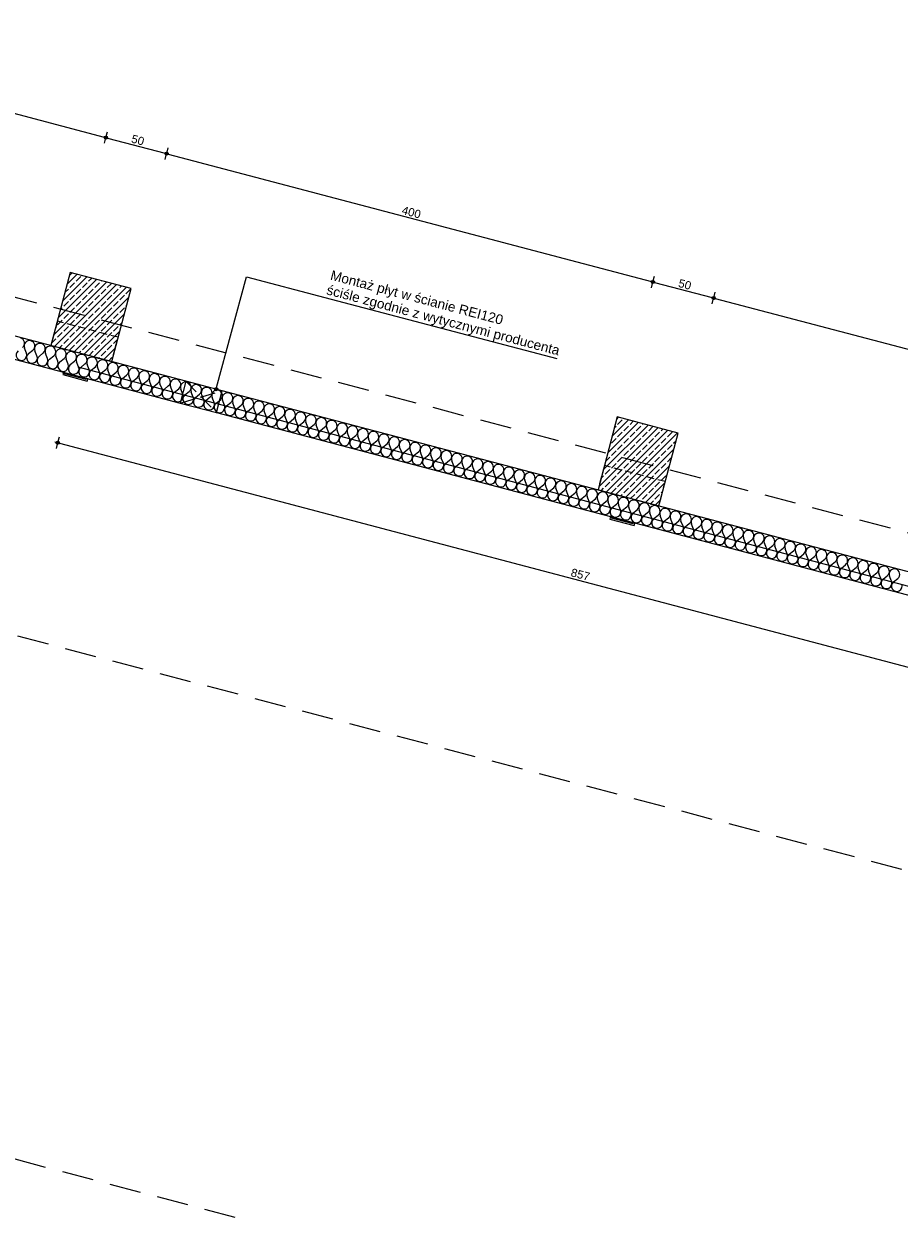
# Model space of a CAD drawing. Header units: millimetres. Extents: x -176817 to 18864955, y -12996033 to 201123.
# Tile 9 of 256: x 24060 to 31023, y 23656 to 33108. Entities that reach past the tile are written whole.
import ezdxf
from ezdxf.enums import TextEntityAlignment as Align

# ---------------------------------------------------------------- set-up
doc = ezdxf.new("R2010")
doc.units = ezdxf.units.MM
doc.header["$MEASUREMENT"] = 0
for name, pattern in [('Krawędzie ukryte', [170, 120, -50]), ('Przerywana długa', [390, 250, -140]), ('Przerywana gęsta', [90, 60, -30])]:
    doc.linetypes.add(name, pattern=pattern)
for name, color, linetype in [('213-A Wymiarowanie wewnętrzne', 7, 'Continuous'), ('231-A Ściany zewnętrzne', 7, 'Continuous'), ('291-A Obróbka blacharska', 7, 'Continuous'), ('292-PPOŻ - Linie', 7, 'Continuous'), ('297-A Opisy PW', 7, 'Continuous'), ('410-K Osie', 7, 'Continuous'), ('440-K Słupy', 7, 'Continuous'), ('822-IST-Brama zachodnia belki', 7, 'Continuous')]:
    doc.layers.add(name, color=color, linetype=linetype)
doc.styles.add('STYL_AUTOMATYCZNY_3', font='arial.ttf')
doc.styles.add('STYL_AUTOMATYCZNY_4', font='arial.ttf')
doc.styles.add('STYL_AUTOMATYCZNY_8', font='ARIALN.TTF')
doc.dimstyles.new('STYL_AUTOMATYCZNY__2', dxfattribs={"dimtxt": 64.999998, "dimasz": 47.5, "dimexe": 0.18, "dimexo": 0.0625, "dimgap": 0, "dimtad": 1, "dimdec": 1, "dimlfac": 0.1, "dimzin": 0, "dimdsep": 46, "dimtxsty": 'STYL_AUTOMATYCZNY_4', "dimblk": 'ARROWHEAD_11', "dimblk1": 'ARROWHEAD_11', "dimblk2": 'ARROWHEAD_11', "dimcen": 0.09, "dimclrd": 1, "dimclre": 1, "dimclrt": 1, "dimazin": 0, "dimtfac": 1, "dimtdec": 4, "dimtmove": 0, "dimatfit": 3, "dimfxl": 0, "dimtolj": 1, "dimtzin": 0, "dimarcsym": 0})
doc.dimstyles.new('STYL_AUTOMATYCZNY__3', dxfattribs={"dimtxt": 64.999998, "dimasz": 47.5, "dimexe": 0.18, "dimexo": 0.0625, "dimgap": 0, "dimtad": 1, "dimdec": 1, "dimlfac": 0.1, "dimzin": 0, "dimdsep": 46, "dimtxsty": 'STYL_AUTOMATYCZNY_4', "dimblk": 'ARROWHEAD_11', "dimblk1": 'ARROWHEAD_11', "dimblk2": 'ARROWHEAD_11', "dimcen": 0.09, "dimclrd": 30, "dimclre": 30, "dimclrt": 30, "dimazin": 0, "dimtfac": 1, "dimtdec": 4, "dimtmove": 0, "dimatfit": 3, "dimfxl": 0, "dimtolj": 1, "dimtzin": 0, "dimarcsym": 0})
pattern_1 = [(45, (0, 0), (-49.49747, 49.49747), []), (45, (-24.75, 24.75), (-49.49747, 49.49747), [52.5, -17.5])]

# ---------------------------------------------------------------- blocks, each defined once
blk = doc.blocks.new('Strop_40_2', base_point=(24327.1, 30742.2))
at = {"layer": '440-K Słupy', "color": 7, "linetype": 'Przerywana gęsta', "lineweight": 0, "flags": 128}
blk.add_lwpolyline([(24327.1, 30742.2), (24276, 30548.8), (24759.5, 30421.2), (24810.5, 30614.6)], close=True, dxfattribs=at)
blk = doc.blocks.new('Strop_41_2', base_point=(28678.1, 29594))
at = {"layer": '440-K Słupy', "color": 7, "linetype": 'Przerywana gęsta', "lineweight": 0, "flags": 128}
blk.add_lwpolyline([(28678.1, 29594), (28627.1, 29400.7), (29110.5, 29273.1), (29161.6, 29466.5)], close=True, dxfattribs=at)
blk = doc.blocks.new('Słup_217_2', base_point=(28945.4, 29627))
at = {"layer": '440-K Słupy', "linetype": 'Continuous', "lineweight": 0, "true_color": 0x000000}
h = blk.add_hatch(dxfattribs=at)
h.set_pattern_fill('Beton_zbrojony_0002', color=18, style=0, pattern_type=2)
h.set_pattern_definition(pattern_1)
h.paths.add_polyline_path([(28780.2, 29980.8), (28627.1, 29400.7), (29110.5, 29273.1), (29263.6, 29853.2)])
at = {"layer": '440-K Słupy', "color": 7, "linetype": 'Continuous', "lineweight": 0, "flags": 128}
blk.add_lwpolyline([(29110.5, 29273.1), (29263.6, 29853.2), (28780.2, 29980.8), (28627.1, 29400.7)], dxfattribs=at)
blk = doc.blocks.new('Słup_218_2', base_point=(28822.9, 29162.8))
at = {"layer": '291-A Obróbka blacharska', "color": 7, "linetype": 'Continuous', "lineweight": 0, "flags": 128}
blk.add_lwpolyline([(28914.4, 29117.9), (28919.5, 29137.2), (28909.9, 29139.8), (28907.3, 29130.1), (28733.4, 29176.2), (28735.9, 29185.9), (28726.2, 29188.5), (28721.1, 29169.1)], close=True, dxfattribs=at)
blk = doc.blocks.new('Słup_227_2', base_point=(24594.3, 30775.1))
at = {"layer": '440-K Słupy', "linetype": 'Continuous', "lineweight": 0, "true_color": 0x000000}
h = blk.add_hatch(dxfattribs=at)
h.set_pattern_fill('Beton_zbrojony_0002', color=18, style=0, pattern_type=2)
h.set_pattern_definition(pattern_1)
h.paths.add_polyline_path([(24429.1, 31128.9), (24276, 30548.8), (24759.5, 30421.2), (24912.6, 31001.4)])
at = {"layer": '440-K Słupy', "color": 7, "linetype": 'Continuous', "lineweight": 0, "flags": 128}
blk.add_lwpolyline([(24759.5, 30421.2), (24912.6, 31001.4), (24429.1, 31128.9), (24276, 30548.8)], dxfattribs=at)
blk = doc.blocks.new('Słup_340_2', base_point=(24471.8, 30311))
at = {"layer": '291-A Obróbka blacharska', "color": 7, "linetype": 'Continuous', "lineweight": 0, "flags": 128}
blk.add_lwpolyline([(24563.3, 30266), (24568.5, 30285.4), (24558.8, 30287.9), (24556.2, 30278.2), (24382.3, 30324.4), (24384.8, 30334), (24375.2, 30336.6), (24370.1, 30317.3)], close=True, dxfattribs=at)
blk = doc.blocks.new('*X2170')
at = {"layer": '231-A Ściany zewnętrzne', "color": 7, "linetype": 'Continuous', "lineweight": 0}
for p, q in [((24081.8, 30489.2), (24065.7, 30529)), ((24098.4, 30484.9), (24132, 30511.5)), ((24164.7, 30467.4), (24148.6, 30507.1)), ((24181.3, 30463), (24214.9, 30489.6)), ((24247.6, 30445.5), (24231.4, 30485.2)), ((24264.1, 30441.1), (24297.7, 30467.7)), ((24330.4, 30423.6), (24314.3, 30463.3)), ((24347, 30419.3), (24380.6, 30445.9)), ((24413.3, 30401.8), (24397.2, 30441.5)), ((24429.9, 30397.4), (24463.5, 30424)), ((24496.2, 30379.9), (24480.1, 30419.6)), ((24512.8, 30375.5), (24546.4, 30402.1)), ((24579.1, 30358), (24563, 30397.7)), ((24595.6, 30353.7), (24629.3, 30380.2)), ((24661.9, 30336.2), (24645.8, 30375.9)), ((24678.5, 30331.8), (24712.1, 30358.4)), ((24744.8, 30314.3), (24728.7, 30354)), ((24761.4, 30309.9), (24795, 30336.5)), ((24827.7, 30292.4), (24811.6, 30332.1)), ((24844.3, 30288), (24877.9, 30314.6)), ((24910.6, 30270.6), (24894.5, 30310.3)), ((24927.2, 30266.2), (24960.8, 30292.8)), ((24993.5, 30248.7), (24977.3, 30288.4)), ((25010, 30244.3), (25043.6, 30270.9)), ((25076.3, 30226.8), (25060.2, 30266.5)), ((25092.9, 30222.4), (25126.5, 30249)), ((25159.2, 30204.9), (25143.1, 30244.7)), ((25175.8, 30200.6), (25209.4, 30227.2)), ((25242.1, 30183.1), (25226, 30222.8)), ((25258.7, 30178.7), (25292.3, 30205.3)), ((25325, 30161.2), (25308.8, 30200.9)), ((25341.5, 30156.8), (25375.2, 30183.4)), ((25407.8, 30139.3), (25391.7, 30179)), ((25424.4, 30135), (25458, 30161.6)), ((25490.7, 30117.5), (25474.6, 30157.2)), ((25507.3, 30113.1), (25540.9, 30139.7)), ((25573.6, 30095.6), (25557.5, 30135.3)), ((25590.2, 30091.2), (25623.8, 30117.8)), ((25656.5, 30073.7), (25640.4, 30113.4)), ((25673, 30069.4), (25706.7, 30095.9)), ((25739.4, 30051.9), (25723.2, 30091.6)), ((25755.9, 30047.5), (25789.5, 30074.1)), ((25822.2, 30030), (25806.1, 30069.7)), ((25838.8, 30025.6), (25872.4, 30052.2)), ((25905.1, 30008.1), (25889, 30047.8)), ((25921.7, 30003.7), (25955.3, 30030.3)), ((25988, 29986.3), (25971.9, 30026)), ((26004.6, 29981.9), (26038.2, 30008.5)), ((26070.9, 29964.4), (26054.7, 30004.1)), ((26087.4, 29960), (26121, 29986.6)), ((26153.7, 29942.5), (26137.6, 29982.2)), ((26170.3, 29938.1), (26203.9, 29964.7)), ((26236.6, 29920.6), (26220.5, 29960.4)), ((26253.2, 29916.3), (26286.8, 29942.9)), ((26319.5, 29898.8), (26303.4, 29938.5)), ((26336.1, 29894.4), (26369.7, 29921)), ((26402.4, 29876.9), (26386.3, 29916.6)), ((26418.9, 29872.5), (26452.6, 29899.1)), ((26485.2, 29855), (26469.1, 29894.7)), ((26501.8, 29850.7), (26535.4, 29877.3)), ((26568.1, 29833.2), (26552, 29872.9)), ((26584.7, 29828.8), (26618.3, 29855.4)), ((26651, 29811.3), (26634.9, 29851)), ((26667.6, 29806.9), (26701.2, 29833.5)), ((26733.9, 29789.4), (26717.8, 29829.1)), ((26750.5, 29785.1), (26784.1, 29811.6)), ((26816.8, 29767.6), (26800.6, 29807.3)), ((26833.3, 29763.2), (26866.9, 29789.8)), ((26899.6, 29745.7), (26883.5, 29785.4)), ((26916.2, 29741.3), (26949.8, 29767.9)), ((26982.5, 29723.8), (26966.4, 29763.5)), ((26999.1, 29719.4), (27032.7, 29746)), ((27065.4, 29702), (27049.3, 29741.7)), ((27082, 29697.6), (27115.6, 29724.2)), ((27148.3, 29680.1), (27132.2, 29719.8)), ((27164.8, 29675.7), (27198.5, 29702.3)), ((27231.1, 29658.2), (27215, 29697.9)), ((27247.7, 29653.8), (27281.3, 29680.4)), ((27314, 29636.3), (27297.9, 29676.1)), ((27330.6, 29632), (27364.2, 29658.6)), ((27396.9, 29614.5), (27380.8, 29654.2)), ((27413.5, 29610.1), (27447.1, 29636.7)), ((27479.8, 29592.6), (27463.7, 29632.3)), ((27496.4, 29588.2), (27530, 29614.8)), ((27562.7, 29570.7), (27546.5, 29610.4)), ((27579.2, 29566.4), (27612.8, 29593)), ((27645.5, 29548.9), (27629.4, 29588.6)), ((27662.1, 29544.5), (27695.7, 29571.1)), ((27728.4, 29527), (27712.3, 29566.7)), ((27745, 29522.6), (27778.6, 29549.2)), ((27811.3, 29505.1), (27795.2, 29544.8)), ((27827.9, 29500.8), (27861.5, 29527.3)), ((27894.2, 29483.3), (27878, 29523)), ((27910.7, 29478.9), (27944.4, 29505.5)), ((27977, 29461.4), (27960.9, 29501.1)), ((27993.6, 29457), (28027.2, 29483.6)), ((28059.9, 29439.5), (28043.8, 29479.2)), ((28076.5, 29435.1), (28110.1, 29461.7)), ((28142.8, 29417.7), (28126.7, 29457.4)), ((28159.4, 29413.3), (28193, 29439.9)), ((28225.7, 29395.8), (28209.6, 29435.5)), ((28242.3, 29391.4), (28275.9, 29418)), ((28308.6, 29373.9), (28292.4, 29413.6)), ((28325.1, 29369.5), (28358.7, 29396.1)), ((28391.4, 29352), (28375.3, 29391.8)), ((28408, 29347.7), (28441.6, 29374.3)), ((28474.3, 29330.2), (28458.2, 29369.9)), ((28490.9, 29325.8), (28524.5, 29352.4)), ((28557.2, 29308.3), (28541.1, 29348)), ((28573.8, 29303.9), (28607.4, 29330.5)), ((28640.1, 29286.4), (28623.9, 29326.1)), ((28656.6, 29282.1), (28690.2, 29308.7)), ((28722.9, 29264.6), (28706.8, 29304.3)), ((28739.5, 29260.2), (28773.1, 29286.8)), ((28805.8, 29242.7), (28789.7, 29282.4)), ((28822.4, 29238.3), (28856, 29264.9)), ((28888.7, 29220.8), (28872.6, 29260.5)), ((28905.3, 29216.5), (28938.9, 29243)), ((28971.6, 29199), (28955.5, 29238.7)), ((28988.1, 29194.6), (29021.8, 29221.2)), ((29054.4, 29177.1), (29038.3, 29216.8)), ((29071, 29172.7), (29104.6, 29199.3)), ((29137.3, 29155.2), (29121.2, 29194.9)), ((29153.9, 29150.8), (29187.5, 29177.4)), ((29220.2, 29133.4), (29204.1, 29173.1)), ((29236.8, 29129), (29270.4, 29155.6)), ((29303.1, 29111.5), (29287, 29151.2)), ((29319.7, 29107.1), (29353.3, 29133.7)), ((29386, 29089.6), (29369.8, 29129.3)), ((29402.5, 29085.2), (29436.1, 29111.8)), ((29468.8, 29067.7), (29452.7, 29107.5)), ((29485.4, 29063.4), (29519, 29090)), ((29551.7, 29045.9), (29535.6, 29085.6)), ((29568.3, 29041.5), (29601.9, 29068.1)), ((29634.6, 29024), (29618.5, 29063.7)), ((29651.2, 29019.6), (29684.8, 29046.2)), ((29717.5, 29002.1), (29701.4, 29041.8)), ((29734, 28997.8), (29767.7, 29024.4)), ((29800.3, 28980.3), (29784.2, 29020)), ((29816.9, 28975.9), (29850.5, 29002.5)), ((29883.2, 28958.4), (29867.1, 28998.1)), ((29899.8, 28954), (29933.4, 28980.6)), ((29966.1, 28936.5), (29950, 28976.2)), ((29982.7, 28932.2), (30016.3, 28958.7)), ((30049, 28914.7), (30032.9, 28954.4)), ((30065.6, 28910.3), (30099.2, 28936.9)), ((30131.9, 28892.8), (30115.7, 28932.5)), ((30148.4, 28888.4), (30182, 28915)), ((30214.7, 28870.9), (30198.6, 28910.6)), ((30231.3, 28866.5), (30264.9, 28893.1)), ((30297.6, 28849.1), (30281.5, 28888.8)), ((30314.2, 28844.7), (30347.8, 28871.3)), ((30380.5, 28827.2), (30364.4, 28866.9)), ((30397.1, 28822.8), (30430.7, 28849.4)), ((30463.4, 28805.3), (30447.3, 28845)), ((30479.9, 28800.9), (30513.6, 28827.5)), ((30546.2, 28783.4), (30530.1, 28823.2)), ((30562.8, 28779.1), (30596.4, 28805.7)), ((30629.1, 28761.6), (30613, 28801.3)), ((30645.7, 28757.2), (30679.3, 28783.8)), ((30712, 28739.7), (30695.9, 28779.4)), ((30728.6, 28735.3), (30762.2, 28761.9)), ((30794.9, 28717.8), (30778.8, 28757.5)), ((30811.5, 28713.5), (30845.1, 28740.1)), ((30877.8, 28696), (30861.6, 28735.7)), ((30894.3, 28691.6), (30927.9, 28718.2)), ((30960.6, 28674.1), (30944.5, 28713.8)), ((30977.2, 28669.7), (31010.8, 28696.3))]:
    blk.add_line(p, q, dxfattribs=at)
for centre, start, end in [((24022.5, 30566.9), 308.34814, 75.21803), ((24105.4, 30545.1), 75.21803, 202.08793), ((24105.4, 30545.1), 308.34814, 75.21803), ((24188.3, 30523.2), 75.21803, 202.08793), ((24188.3, 30523.2), 308.34814, 75.21803), ((24271.2, 30501.3), 75.21803, 202.08793), ((24271.2, 30501.3), 308.34814, 75.21803), ((24042.1, 30473.1), 128.34814, 22.08793), ((24125, 30451.3), 128.34814, 22.08793), ((24207.8, 30429.4), 128.34814, 22.08793), ((24290.7, 30407.5), 128.34814, 22.08793), ((24354, 30479.5), 75.21803, 202.08793), ((24354, 30479.5), 308.34814, 75.21803), ((24436.9, 30457.6), 75.21803, 202.08793), ((24436.9, 30457.6), 308.34814, 75.21803), ((24519.8, 30435.7), 75.21803, 202.08793), ((24519.8, 30435.7), 308.34814, 75.21803), ((24602.7, 30413.9), 75.21803, 202.08793), ((24602.7, 30413.9), 308.34814, 75.21803), ((24373.6, 30385.7), 128.34814, 22.08793), ((24456.5, 30363.8), 128.34814, 22.08793), ((24539.4, 30341.9), 128.34814, 22.08793), ((24622.2, 30320), 128.34814, 22.08793), ((24685.5, 30392), 75.21803, 202.08793), ((24685.5, 30392), 308.34814, 75.21803), ((24768.4, 30370.1), 75.21803, 202.08793), ((24768.4, 30370.1), 308.34814, 75.21803), ((24851.3, 30348.2), 75.21803, 202.08793), ((24851.3, 30348.2), 308.34814, 75.21803), ((24934.2, 30326.4), 75.21803, 202.08793), ((24934.2, 30326.4), 308.34814, 75.21803), ((25017.1, 30304.5), 75.21803, 202.08793), ((25017.1, 30304.5), 308.34814, 75.21803), ((24705.1, 30298.2), 128.34814, 22.08793), ((24788, 30276.3), 128.34814, 22.08793), ((24870.9, 30254.4), 128.34814, 22.08793), ((24953.7, 30232.6), 128.34814, 22.08793), ((25099.9, 30282.6), 75.21803, 202.08793), ((25099.9, 30282.6), 308.34814, 75.21803), ((25182.8, 30260.8), 75.21803, 202.08793), ((25182.8, 30260.8), 308.34814, 75.21803), ((25265.7, 30238.9), 75.21803, 202.08793), ((25265.7, 30238.9), 308.34814, 75.21803), ((25348.6, 30217), 75.21803, 202.08793), ((25348.6, 30217), 308.34814, 75.21803), ((25036.6, 30210.7), 128.34814, 22.08793), ((25119.5, 30188.8), 128.34814, 22.08793), ((25202.4, 30167), 128.34814, 22.08793), ((25285.3, 30145.1), 128.34814, 22.08793), ((25368.1, 30123.2), 128.34814, 22.08793), ((25431.4, 30195.2), 75.21803, 202.08793), ((25431.4, 30195.2), 308.34814, 75.21803), ((25514.3, 30173.3), 75.21803, 202.08793), ((25514.3, 30173.3), 308.34814, 75.21803), ((25597.2, 30151.4), 75.21803, 202.08793), ((25597.2, 30151.4), 308.34814, 75.21803), ((25680.1, 30129.6), 75.21803, 202.08793), ((25680.1, 30129.6), 308.34814, 75.21803), ((25451, 30101.4), 128.34814, 22.08793), ((25533.9, 30079.5), 128.34814, 22.08793), ((25616.8, 30057.6), 128.34814, 22.08793), ((25699.6, 30035.7), 128.34814, 22.08793), ((25762.9, 30107.7), 75.21803, 202.08793), ((25762.9, 30107.7), 308.34814, 75.21803), ((25845.8, 30085.8), 75.21803, 202.08793), ((25845.8, 30085.8), 308.34814, 75.21803), ((25928.7, 30063.9), 75.21803, 202.08793), ((25928.7, 30063.9), 308.34814, 75.21803), ((26011.6, 30042.1), 75.21803, 202.08793), ((26011.6, 30042.1), 308.34814, 75.21803), ((26094.5, 30020.2), 75.21803, 202.08793), ((26094.5, 30020.2), 308.34814, 75.21803), ((25782.5, 30013.9), 128.34814, 22.08793), ((25865.4, 29992), 128.34814, 22.08793), ((25948.3, 29970.1), 128.34814, 22.08793), ((26031.1, 29948.3), 128.34814, 22.08793), ((26177.3, 29998.3), 75.21803, 202.08793), ((26177.3, 29998.3), 308.34814, 75.21803), ((26260.2, 29976.5), 75.21803, 202.08793), ((26260.2, 29976.5), 308.34814, 75.21803), ((26343.1, 29954.6), 75.21803, 202.08793), ((26343.1, 29954.6), 308.34814, 75.21803), ((26426, 29932.7), 75.21803, 202.08793), ((26426, 29932.7), 308.34814, 75.21803), ((26114, 29926.4), 128.34814, 22.08793), ((26196.9, 29904.5), 128.34814, 22.08793), ((26279.8, 29882.7), 128.34814, 22.08793), ((26362.7, 29860.8), 128.34814, 22.08793), ((26445.5, 29838.9), 128.34814, 22.08793), ((26508.8, 29910.9), 75.21803, 202.08793), ((26508.8, 29910.9), 308.34814, 75.21803), ((26591.7, 29889), 75.21803, 202.08793), ((26591.7, 29889), 308.34814, 75.21803), ((26674.6, 29867.1), 75.21803, 202.08793), ((26674.6, 29867.1), 308.34814, 75.21803), ((26757.5, 29845.3), 75.21803, 202.08793), ((26757.5, 29845.3), 308.34814, 75.21803), ((26528.4, 29817.1), 128.34814, 22.08793), ((26611.3, 29795.2), 128.34814, 22.08793), ((26694.2, 29773.3), 128.34814, 22.08793), ((26777, 29751.4), 128.34814, 22.08793), ((26840.4, 29823.4), 75.21803, 202.08793), ((26840.4, 29823.4), 308.34814, 75.21803), ((26923.2, 29801.5), 75.21803, 202.08793), ((26923.2, 29801.5), 308.34814, 75.21803), ((27006.1, 29779.6), 75.21803, 202.08793), ((27006.1, 29779.6), 308.34814, 75.21803), ((27089, 29757.8), 75.21803, 202.08793), ((27089, 29757.8), 308.34814, 75.21803), ((27171.9, 29735.9), 75.21803, 202.08793), ((27171.9, 29735.9), 308.34814, 75.21803), ((26859.9, 29729.6), 128.34814, 22.08793), ((26942.8, 29707.7), 128.34814, 22.08793), ((27025.7, 29685.8), 128.34814, 22.08793), ((27108.6, 29664), 128.34814, 22.08793), ((27254.7, 29714), 75.21803, 202.08793), ((27254.7, 29714), 308.34814, 75.21803), ((27337.6, 29692.2), 75.21803, 202.08793), ((27337.6, 29692.2), 308.34814, 75.21803), ((27420.5, 29670.3), 75.21803, 202.08793), ((27420.5, 29670.3), 308.34814, 75.21803), ((27503.4, 29648.4), 75.21803, 202.08793), ((27503.4, 29648.4), 308.34814, 75.21803), ((27191.4, 29642.1), 128.34814, 22.08793), ((27274.3, 29620.2), 128.34814, 22.08793), ((27357.2, 29598.4), 128.34814, 22.08793), ((27440.1, 29576.5), 128.34814, 22.08793), ((27522.9, 29554.6), 128.34814, 22.08793), ((27586.3, 29626.6), 75.21803, 202.08793), ((27586.3, 29626.6), 308.34814, 75.21803), ((27669.1, 29604.7), 75.21803, 202.08793), ((27669.1, 29604.7), 308.34814, 75.21803), ((27752, 29582.8), 75.21803, 202.08793), ((27752, 29582.8), 308.34814, 75.21803), ((27834.9, 29561), 75.21803, 202.08793), ((27834.9, 29561), 308.34814, 75.21803), ((27605.8, 29532.8), 128.34814, 22.08793), ((27688.7, 29510.9), 128.34814, 22.08793), ((27771.6, 29489), 128.34814, 22.08793), ((27854.5, 29467.1), 128.34814, 22.08793), ((27917.8, 29539.1), 75.21803, 202.08793), ((27917.8, 29539.1), 308.34814, 75.21803), ((28000.6, 29517.2), 75.21803, 202.08793), ((28000.6, 29517.2), 308.34814, 75.21803), ((28083.5, 29495.3), 75.21803, 202.08793), ((28083.5, 29495.3), 308.34814, 75.21803), ((28166.4, 29473.5), 75.21803, 202.08793), ((28166.4, 29473.5), 308.34814, 75.21803), ((28249.3, 29451.6), 75.21803, 202.08793), ((28249.3, 29451.6), 308.34814, 75.21803), ((27937.3, 29445.3), 128.34814, 22.08793), ((28020.2, 29423.4), 128.34814, 22.08793), ((28103.1, 29401.5), 128.34814, 22.08793), ((28186, 29379.7), 128.34814, 22.08793), ((28332.1, 29429.7), 75.21803, 202.08793), ((28332.1, 29429.7), 308.34814, 75.21803), ((28415, 29407.9), 75.21803, 202.08793), ((28415, 29407.9), 308.34814, 75.21803), ((28497.9, 29386), 75.21803, 202.08793), ((28497.9, 29386), 308.34814, 75.21803), ((28580.8, 29364.1), 75.21803, 202.08793), ((28580.8, 29364.1), 308.34814, 75.21803), ((28268.8, 29357.8), 128.34814, 22.08793), ((28351.7, 29335.9), 128.34814, 22.08793), ((28434.6, 29314.1), 128.34814, 22.08793), ((28517.5, 29292.2), 128.34814, 22.08793), ((28600.4, 29270.3), 128.34814, 22.08793), ((28663.7, 29342.3), 75.21803, 202.08793), ((28663.7, 29342.3), 308.34814, 75.21803), ((28746.5, 29320.4), 75.21803, 202.08793), ((28746.5, 29320.4), 308.34814, 75.21803), ((28829.4, 29298.5), 75.21803, 202.08793), ((28829.4, 29298.5), 308.34814, 75.21803), ((28912.3, 29276.7), 75.21803, 202.08793), ((28912.3, 29276.7), 308.34814, 75.21803), ((28683.2, 29248.5), 128.34814, 22.08793), ((28766.1, 29226.6), 128.34814, 22.08793), ((28849, 29204.7), 128.34814, 22.08793), ((28931.9, 29182.8), 128.34814, 22.08793), ((28995.2, 29254.8), 75.21803, 202.08793), ((28995.2, 29254.8), 308.34814, 75.21803), ((29078, 29232.9), 75.21803, 202.08793), ((29078, 29232.9), 308.34814, 75.21803), ((29160.9, 29211), 75.21803, 202.08793), ((29160.9, 29211), 308.34814, 75.21803), ((29243.8, 29189.2), 75.21803, 202.08793), ((29243.8, 29189.2), 308.34814, 75.21803), ((29326.7, 29167.3), 75.21803, 202.08793), ((29326.7, 29167.3), 308.34814, 75.21803), ((29014.7, 29161), 128.34814, 22.08793), ((29097.6, 29139.1), 128.34814, 22.08793), ((29180.5, 29117.2), 128.34814, 22.08793), ((29263.4, 29095.4), 128.34814, 22.08793), ((29409.6, 29145.4), 75.21803, 202.08793), ((29409.6, 29145.4), 308.34814, 75.21803), ((29492.4, 29123.6), 75.21803, 202.08793), ((29492.4, 29123.6), 308.34814, 75.21803), ((29575.3, 29101.7), 75.21803, 202.08793), ((29575.3, 29101.7), 308.34814, 75.21803), ((29658.2, 29079.8), 75.21803, 202.08793), ((29658.2, 29079.8), 308.34814, 75.21803), ((29346.2, 29073.5), 128.34814, 22.08793), ((29429.1, 29051.6), 128.34814, 22.08793), ((29512, 29029.8), 128.34814, 22.08793), ((29594.9, 29007.9), 128.34814, 22.08793), ((29677.8, 28986), 128.34814, 22.08793), ((29741.1, 29058), 75.21803, 202.08793), ((29741.1, 29058), 308.34814, 75.21803), ((29823.9, 29036.1), 75.21803, 202.08793), ((29823.9, 29036.1), 308.34814, 75.21803), ((29906.8, 29014.2), 75.21803, 202.08793), ((29906.8, 29014.2), 308.34814, 75.21803), ((29989.7, 28992.4), 75.21803, 202.08793), ((29989.7, 28992.4), 308.34814, 75.21803), ((29760.6, 28964.2), 128.34814, 22.08793), ((29843.5, 28942.3), 128.34814, 22.08793), ((29926.4, 28920.4), 128.34814, 22.08793), ((30009.3, 28898.5), 128.34814, 22.08793), ((30072.6, 28970.5), 75.21803, 202.08793), ((30072.6, 28970.5), 308.34814, 75.21803), ((30155.5, 28948.6), 75.21803, 202.08793), ((30155.5, 28948.6), 308.34814, 75.21803), ((30238.3, 28926.7), 75.21803, 202.08793), ((30238.3, 28926.7), 308.34814, 75.21803), ((30321.2, 28904.9), 75.21803, 202.08793), ((30321.2, 28904.9), 308.34814, 75.21803), ((30404.1, 28883), 75.21803, 202.08793), ((30404.1, 28883), 308.34814, 75.21803), ((30092.1, 28876.7), 128.34814, 22.08793), ((30175, 28854.8), 128.34814, 22.08793), ((30257.9, 28832.9), 128.34814, 22.08793), ((30340.8, 28811.1), 128.34814, 22.08793), ((30487, 28861.1), 75.21803, 202.08793), ((30487, 28861.1), 308.34814, 75.21803), ((30569.8, 28839.3), 75.21803, 202.08793), ((30569.8, 28839.3), 308.34814, 75.21803), ((30652.7, 28817.4), 75.21803, 202.08793), ((30652.7, 28817.4), 308.34814, 75.21803), ((30735.6, 28795.5), 75.21803, 202.08793), ((30735.6, 28795.5), 308.34814, 75.21803), ((30423.7, 28789.2), 128.34814, 22.08793), ((30506.5, 28767.3), 128.34814, 22.08793), ((30589.4, 28745.5), 128.34814, 22.08793), ((30672.3, 28723.6), 128.34814, 22.08793), ((30755.2, 28701.7), 128.34814, 22.08793), ((30818.5, 28773.7), 75.21803, 202.08793), ((30818.5, 28773.7), 308.34814, 75.21803), ((30901.4, 28751.8), 75.21803, 202.08793), ((30901.4, 28751.8), 308.34814, 75.21803), ((30984.2, 28729.9), 75.21803, 202.08793), ((30984.2, 28729.9), 308.34814, 75.21803), ((30838, 28679.9), 128.34814, 22.08793), ((30920.9, 28658), 128.34814, 22.08793), ((31003.8, 28636.1), 128.34814, 22.08793)]:
    blk.add_arc(centre, 42.9, start, end, dxfattribs=at)
blk = doc.blocks.new('Ściana_273_2', base_point=(20311.8, 31594.9))
at = {"layer": '231-A Ściany zewnętrzne', "color": 7, "linetype": 'Continuous', "lineweight": 0, "flags": 128}
for points in [[(25348.3, 30265.8), (20311.8, 31594.9)], [(20265.8, 31420.8), (24375.2, 30336.5)], [(24384.8, 30333.9), (25302.4, 30091.8)], [(32804.1, 28298.5), (25638.4, 30189.3)], [(25592.5, 30015.3), (28726.2, 29188.4)], [(28735.9, 29185.8), (32555.2, 28178)]]:
    blk.add_lwpolyline(points, dxfattribs=at)
at = {"layer": '231-A Ściany zewnętrzne', "color": 7, "lineweight": 0}
blk.add_blockref('*X2170', (0, 0), dxfattribs=at)
blk = doc.blocks.new('Otwór_198_2')
at = {"layer": '231-A Ściany zewnętrzne', "color": 7, "linetype": 'Krawędzie ukryte', "lineweight": 0}
for p, q in [((25348.3, 30265.8), (25592.5, 30015.3)), ((25302.4, 30091.8), (25638.4, 30189.3))]:
    blk.add_line(p, q, dxfattribs=at)
at = {"layer": '231-A Ściany zewnętrzne', "color": 7, "linetype": 'Continuous', "lineweight": 0, "flags": 128}
for points in [[(25348.3, 30265.8), (25302.4, 30091.8)], [(25638.4, 30189.3), (25348.3, 30265.8)], [(25592.5, 30015.3), (25638.4, 30189.3)], [(25302.4, 30091.8), (25592.5, 30015.3)]]:
    blk.add_lwpolyline(points, dxfattribs=at)
blk = doc.blocks.new('Belka_237_2', base_point=(27132, 6421.3))
at = {"layer": '822-IST-Brama zachodnia belki', "color": 254, "linetype": 'Przerywana długa', "lineweight": 0, "true_color": 0xcccccc}
blk.add_line((31021.4, 22221.9), (18690.7, 25475.6), dxfattribs=at)
blk = doc.blocks.new('*D2950')
at = {"layer": '292-PPOŻ - Linie', "linetype": 'Continuous', "lineweight": 0}
for points in [[(24318, 29776.4), (24319, 29771.6), (24321.7, 29767.5), (24325.7, 29764.8), (24330.5, 29763.9), (24335.3, 29764.8), (24339.4, 29767.5), (24342.1, 29771.6), (24343, 29776.4), (24342.1, 29781.1), (24339.4, 29785.2), (24335.3, 29787.9), (24330.5, 29788.9), (24325.7, 29787.9), (24321.7, 29785.2), (24319, 29781.1)], [(32604.6, 27589.7), (32605.6, 27585), (32608.3, 27580.9), (32612.3, 27578.2), (32617.1, 27577.2), (32621.9, 27578.2), (32626, 27580.9), (32628.7, 27585), (32629.6, 27589.7), (32628.7, 27594.5), (32626, 27598.6), (32621.9, 27601.3), (32617.1, 27602.2), (32612.3, 27601.3), (32608.3, 27598.6), (32605.6, 27594.5)]]:
    blk.add_hatch(color=1, dxfattribs=at).paths.add_polyline_path(points)
at = {"layer": '292-PPOŻ - Linie', "color": 1, "linetype": 'Continuous', "lineweight": 0}
for p, q in [((24306.3, 29782.7), (24318.4, 29779.6)), ((24333.7, 29788.5), (24342.5, 29821.7)), ((24318.6, 29731), (24327.3, 29764.3)), ((24342.6, 29773.2), (32605, 27592.9)), ((32620.3, 27601.8), (32629.1, 27635.1)), ((32605.2, 27544.4), (32613.9, 27577.7)), ((32629.2, 27586.5), (32641.3, 27583.4))]:
    blk.add_line(p, q, dxfattribs=at)
for centre in [(24330.5, 29776.4), (32617.1, 27589.7)]:
    blk.add_circle(centre, 12.5, dxfattribs=at)
at = {"layer": '292-PPOŻ - Linie', "color": 1, "lineweight": 0, "insert": (28405.2, 28714.6), "char_height": 65, "attachment_point": 7, "rotation": 345.21803, "style": 'STYL_AUTOMATYCZNY_4'}
blk.add_mtext('\\A1;{\\pql;\\fArial|b0|i0|c238|p0;\\W1.000000;857}', dxfattribs=at)
blk = doc.blocks.new('ARROWHEAD_11')
at = {"color": 0, "linetype": 'Continuous', "lineweight": 0}
blk.add_line((0, 0), (-1, 0), dxfattribs=at)
at = {"color": 0, "linetype": 'Continuous', "lineweight": 0, "const_width": 0.25, "flags": 128}
blk.add_lwpolyline([(-0.125, 0, 1), (0.125, 0, 1)], format="xyb", close=True, dxfattribs=at)
blk = doc.blocks.new('*D3118')
at = {"layer": '213-A Wymiarowanie wewnętrzne', "linetype": 'Continuous', "lineweight": 200}
for points in [[(21315.7, 33095.5), (21316.7, 33090.7), (21319.4, 33086.7), (21323.5, 33084), (21328.2, 33083), (21333, 33084), (21337.1, 33086.7), (21339.8, 33090.7), (21340.7, 33095.5), (21339.8, 33100.3), (21337.1, 33104.3), (21333, 33107.1), (21328.2, 33108), (21323.5, 33107.1), (21319.4, 33104.3), (21316.7, 33100.3)], [(24699.9, 32202.5), (24700.8, 32197.7), (24703.6, 32193.7), (24707.6, 32191), (24712.4, 32190), (24717.2, 32191), (24721.2, 32193.7), (24723.9, 32197.7), (24724.9, 32202.5), (24723.9, 32207.3), (24721.2, 32211.4), (24717.2, 32214.1), (24712.4, 32215), (24707.6, 32214.1), (24703.6, 32211.4), (24700.8, 32207.3)]]:
    blk.add_hatch(color=30, dxfattribs=at).paths.add_polyline_path(points)
at = {"layer": '213-A Wymiarowanie wewnętrzne', "color": 30, "linetype": 'Continuous', "lineweight": 0}
for p, q in [((21340.3, 33092.3), (24700.3, 32205.7)), ((24715.6, 32214.6), (24724.4, 32247.8)), ((24700.4, 32157.2), (24709.2, 32190.4))]:
    blk.add_line(p, q, dxfattribs=at)
blk.add_circle((24712.4, 32202.5), 12.5, dxfattribs=at)
at = {"layer": '213-A Wymiarowanie wewnętrzne', "color": 30, "lineweight": 200, "insert": (22951.7, 32680.6), "char_height": 65, "attachment_point": 7, "rotation": 345.21803, "style": 'STYL_AUTOMATYCZNY_4'}
blk.add_mtext('\\A1;{\\pql;\\fArial|b0|i0|c238|p0;\\W1.000000;350}', dxfattribs=at)
blk = doc.blocks.new('*D3119')
at = {"layer": '213-A Wymiarowanie wewnętrzne', "linetype": 'Continuous', "lineweight": 200}
for points in [[(24699.9, 32202.5), (24700.8, 32197.7), (24703.6, 32193.7), (24707.6, 32191), (24712.4, 32190), (24717.2, 32191), (24721.2, 32193.7), (24723.9, 32197.7), (24724.9, 32202.5), (24723.9, 32207.3), (24721.2, 32211.4), (24717.2, 32214.1), (24712.4, 32215), (24707.6, 32214.1), (24703.6, 32211.4), (24700.8, 32207.3)], [(25183.4, 32074.9), (25184.3, 32070.2), (25187, 32066.1), (25191.1, 32063.4), (25195.9, 32062.4), (25200.6, 32063.4), (25204.7, 32066.1), (25207.4, 32070.2), (25208.4, 32074.9), (25207.4, 32079.7), (25204.7, 32083.8), (25200.6, 32086.5), (25195.9, 32087.4), (25191.1, 32086.5), (25187, 32083.8), (25184.3, 32079.7)]]:
    blk.add_hatch(color=30, dxfattribs=at).paths.add_polyline_path(points)
at = {"layer": '213-A Wymiarowanie wewnętrzne', "color": 30, "linetype": 'Continuous', "lineweight": 0}
for p, q in [((24724.5, 32199.3), (25183.8, 32078.1)), ((25183.9, 32029.6), (25192.7, 32062.9)), ((25199, 32087), (25207.8, 32120.3))]:
    blk.add_line(p, q, dxfattribs=at)
blk.add_circle((25195.9, 32074.9), 12.5, dxfattribs=at)
at = {"layer": '213-A Wymiarowanie wewnętrzne', "color": 30, "lineweight": 200, "insert": (24909.5, 32163.9), "char_height": 65, "attachment_point": 7, "rotation": 345.21803, "style": 'STYL_AUTOMATYCZNY_4'}
blk.add_mtext('\\A1;{\\pql;\\fArial|b0|i0|c238|p0;\\W1.000000;50}', dxfattribs=at)
blk = doc.blocks.new('*D3120')
at = {"layer": '213-A Wymiarowanie wewnętrzne', "linetype": 'Continuous', "lineweight": 200}
for points in [[(25183.4, 32074.9), (25184.3, 32070.2), (25187, 32066.1), (25191.1, 32063.4), (25195.9, 32062.4), (25200.6, 32063.4), (25204.7, 32066.1), (25207.4, 32070.2), (25208.4, 32074.9), (25207.4, 32079.7), (25204.7, 32083.8), (25200.6, 32086.5), (25195.9, 32087.4), (25191.1, 32086.5), (25187, 32083.8), (25184.3, 32079.7)], [(29051, 31054.4), (29051.9, 31049.6), (29054.6, 31045.5), (29058.7, 31042.8), (29063.5, 31041.9), (29068.2, 31042.8), (29072.3, 31045.5), (29075, 31049.6), (29076, 31054.4), (29075, 31059.2), (29072.3, 31063.2), (29068.2, 31065.9), (29063.5, 31066.9), (29058.7, 31065.9), (29054.6, 31063.2), (29051.9, 31059.2)]]:
    blk.add_hatch(color=30, dxfattribs=at).paths.add_polyline_path(points)
at = {"layer": '213-A Wymiarowanie wewnętrzne', "color": 30, "linetype": 'Continuous', "lineweight": 0}
for p, q in [((25207.9, 32071.8), (29051.4, 31057.6)), ((29066.7, 31066.5), (29075.4, 31099.7)), ((29051.5, 31009.1), (29060.3, 31042.3))]:
    blk.add_line(p, q, dxfattribs=at)
blk.add_circle((29063.5, 31054.4), 12.5, dxfattribs=at)
at = {"layer": '213-A Wymiarowanie wewnętrzne', "color": 30, "lineweight": 200, "insert": (27061.1, 31596.2), "char_height": 65, "attachment_point": 7, "rotation": 345.21803, "style": 'STYL_AUTOMATYCZNY_4'}
blk.add_mtext('\\A1;{\\pql;\\fArial|b0|i0|c238|p0;\\W1.000000;400}', dxfattribs=at)
blk = doc.blocks.new('*D3121')
at = {"layer": '213-A Wymiarowanie wewnętrzne', "linetype": 'Continuous', "lineweight": 200}
for points in [[(29051, 31054.4), (29051.9, 31049.6), (29054.6, 31045.5), (29058.7, 31042.8), (29063.5, 31041.9), (29068.2, 31042.8), (29072.3, 31045.5), (29075, 31049.6), (29076, 31054.4), (29075, 31059.2), (29072.3, 31063.2), (29068.2, 31065.9), (29063.5, 31066.9), (29058.7, 31065.9), (29054.6, 31063.2), (29051.9, 31059.2)], [(29534.4, 30926.8), (29535.4, 30922), (29538.1, 30918), (29542.1, 30915.3), (29546.9, 30914.3), (29551.7, 30915.3), (29555.8, 30918), (29558.5, 30922), (29559.4, 30926.8), (29558.5, 30931.6), (29555.8, 30935.6), (29551.7, 30938.4), (29546.9, 30939.3), (29542.1, 30938.4), (29538.1, 30935.6), (29535.4, 30931.6)]]:
    blk.add_hatch(color=30, dxfattribs=at).paths.add_polyline_path(points)
at = {"layer": '213-A Wymiarowanie wewnętrzne', "color": 30, "linetype": 'Continuous', "lineweight": 0}
for p, q in [((29075.6, 31051.2), (29534.8, 30930)), ((29535, 30881.5), (29543.7, 30914.7)), ((29550.1, 30938.9), (29558.9, 30972.1))]:
    blk.add_line(p, q, dxfattribs=at)
blk.add_circle((29546.9, 30926.8), 12.5, dxfattribs=at)
at = {"layer": '213-A Wymiarowanie wewnętrzne', "color": 30, "lineweight": 200, "insert": (29260.6, 31015.8), "char_height": 65, "attachment_point": 7, "rotation": 345.21803, "style": 'STYL_AUTOMATYCZNY_4'}
blk.add_mtext('\\A1;{\\pql;\\fArial|b0|i0|c238|p0;\\W1.000000;50}', dxfattribs=at)
blk = doc.blocks.new('*D3122')
at = {"layer": '213-A Wymiarowanie wewnętrzne', "linetype": 'Continuous', "lineweight": 200}
for points in [[(29534.4, 30926.8), (29535.4, 30922), (29538.1, 30918), (29542.1, 30915.3), (29546.9, 30914.3), (29551.7, 30915.3), (29555.8, 30918), (29558.5, 30922), (29559.4, 30926.8), (29558.5, 30931.6), (29555.8, 30935.6), (29551.7, 30938.4), (29546.9, 30939.3), (29542.1, 30938.4), (29538.1, 30935.6), (29535.4, 30931.6)], [(33402.1, 29906.2), (33403, 29901.5), (33405.7, 29897.4), (33409.8, 29894.7), (33414.6, 29893.7), (33419.3, 29894.7), (33423.4, 29897.4), (33426.1, 29901.5), (33427.1, 29906.2), (33426.1, 29911), (33423.4, 29915.1), (33419.3, 29917.8), (33414.6, 29918.7), (33409.8, 29917.8), (33405.7, 29915.1), (33403, 29911)]]:
    blk.add_hatch(color=30, dxfattribs=at).paths.add_polyline_path(points)
at = {"layer": '213-A Wymiarowanie wewnętrzne', "color": 30, "linetype": 'Continuous', "lineweight": 0}
for p, q in [((29559, 30923.6), (33402.5, 29909.4)), ((33402.6, 29860.9), (33411.4, 29894.1)), ((33417.7, 29918.3), (33426.5, 29951.6))]:
    blk.add_line(p, q, dxfattribs=at)
blk.add_circle((33414.6, 29906.2), 12.5, dxfattribs=at)
at = {"layer": '213-A Wymiarowanie wewnętrzne', "color": 30, "lineweight": 200, "insert": (31412.1, 30448.1), "char_height": 65, "attachment_point": 7, "rotation": 345.21803, "style": 'STYL_AUTOMATYCZNY_4'}
blk.add_mtext('\\A1;{\\pql;\\fArial|b0|i0|c238|p0;\\W1.000000;400}', dxfattribs=at)
blk = doc.blocks.new('Standardowy znacznik osi[636]_2', base_point=(14699.6, 30697))
at = {"layer": '410-K Osie', "color": 5, "linetype": 'Przerywana długa', "lineweight": 0}
blk.add_line((17600.4, 29931.6), (181485.5, -13313.5), dxfattribs=at)
at = {"layer": '410-K Osie', "color": 7, "lineweight": 0, "style": 'STYL_AUTOMATYCZNY_8'}
for tag, p in [('AC_MarkerText_1_0', (14599.8, 30777.3)), ('AC_MarkerText_1_1', (184528, -14062.5))]:
    blk.add_attdef(tag, text='', height=100, rotation=345.21803, dxfattribs=at).set_placement(p, align=Align.TOP_CENTER)
blk = doc.blocks.new('Standardowy znacznik osi[638]_2', base_point=(15363, 33211))
at = {"layer": '410-K Osie', "color": 5, "linetype": 'Przerywana długa', "lineweight": 0}
blk.add_line((18263.7, 32445.6), (78429.8, 16569.3), dxfattribs=at)
at = {"layer": '410-K Osie', "color": 7, "lineweight": 0, "style": 'STYL_AUTOMATYCZNY_8'}
for tag, p in [('AC_MarkerText_1_0', (15263.2, 33291.2)), ('AC_MarkerText_1_1', (81472.4, 15820.3))]:
    blk.add_attdef(tag, text='', height=100, rotation=345.21803, dxfattribs=at).set_placement(p, align=Align.TOP_CENTER)
blk = doc.blocks.new('Etykieta_177_2', base_point=(25590, 30202.1))
at = {"layer": '297-A Opisy PW', "linetype": 'Continuous', "lineweight": 0, "true_color": 0x000000}
blk.add_hatch(color=18, dxfattribs=at).paths.add_polyline_path([(25577.5, 30202.1), (25578.4, 30197.3), (25581.1, 30193.3), (25585.2, 30190.5), (25590, 30189.6), (25594.7, 30190.5), (25598.8, 30193.3), (25601.5, 30197.3), (25602.5, 30202.1), (25601.5, 30206.9), (25598.8, 30210.9), (25594.7, 30213.6), (25590, 30214.6), (25585.2, 30213.6), (25581.1, 30210.9), (25578.4, 30206.9)])
at = {"layer": '297-A Opisy PW', "color": 7, "linetype": 'Continuous', "lineweight": 0}
for p, q in [((25593.2, 30214.2), (25830.6, 31096)), ((25830.6, 31096), (26454.6, 30931.3)), ((26454.6, 30931.3), (28299.1, 30444.6))]:
    blk.add_line(p, q, dxfattribs=at)
blk.add_circle((25590, 30202.1), 12.5, dxfattribs=at)
at = {"layer": '297-A Opisy PW', "color": 7, "lineweight": 0, "insert": (26455.7, 30935.4), "char_height": 77.22, "attachment_point": 7, "rotation": 345.21803, "line_spacing_factor": 0.93479, "style": 'STYL_AUTOMATYCZNY_3'}
blk.add_mtext('\\A1;{\\pql;\\fArial|b0|i0|c238|p0;\\W1.000000;Montaż płyt w ścianie REI120\\P\\pql;\\fArial|b0|i0|c238|p0;\\W1.000000;ściśle zgodnie z wytycznymi producenta}', dxfattribs=at)

msp = doc.modelspace()

# ---------------------------------------------------------------- linework, layer by layer
at = {"layer": '292-PPOŻ - Linie', "color": 1, "lineweight": 0}
msp.add_lwpolyline([(24489.46, 30378.72), (32843.72, 28174.08), (32180.39, 25660.28), (81640.56, 12609.33)], dxfattribs=at)

# ---------------------------------------------------------------- block references
at = {"layer": '231-A Ściany zewnętrzne', "color": 7, "lineweight": 0}
msp.add_blockref('Ściana_273_2', (20311.76, 31594.87), dxfattribs=at)
at = {"layer": '231-A Ściany zewnętrzne', "color": 7, "linetype": 'Continuous', "lineweight": 0}
msp.add_blockref('Otwór_198_2', (0, 0), dxfattribs=at)
at = {"layer": '291-A Obróbka blacharska', "color": 7, "lineweight": 0}
for name, p in [('Słup_340_2', (24471.83, 30310.98)), ('Słup_218_2', (28822.89, 29162.84))]:
    msp.add_blockref(name, p, dxfattribs=at)
at = {"layer": '297-A Opisy PW', "color": 7, "linetype": 'Continuous', "lineweight": 0}
msp.add_blockref('Etykieta_177_2', (25589.95, 30202.09), dxfattribs=at)
at = {"layer": '410-K Osie', "color": 5, "linetype": 'Continuous', "lineweight": 0}
for name, p in [('Standardowy znacznik osi[638]_2', (15363.01, 33210.99)), ('Standardowy znacznik osi[636]_2', (14699.64, 30697.04))]:
    msp.add_blockref(name, p, dxfattribs=at)
at = {"layer": '440-K Słupy', "color": 7, "lineweight": 0}
for name, p in [('Słup_227_2', (24594.29, 30775.09)), ('Słup_217_2', (28945.36, 29626.95))]:
    msp.add_blockref(name, p, dxfattribs=at)
at = {"layer": '440-K Słupy', "color": 7, "linetype": 'Przerywana gęsta', "lineweight": 0}
for name, p in [('Strop_40_2', (24327.05, 30742.19)), ('Strop_41_2', (28678.12, 29594.05))]:
    msp.add_blockref(name, p, dxfattribs=at)
at = {"layer": '822-IST-Brama zachodnia belki', "color": 254, "lineweight": 0, "true_color": 0xcccccc}
msp.add_blockref('Belka_237_2', (27132, 6421.26), dxfattribs=at)

# ---------------------------------------------------------------- dimensions: what is measured, and where the dimension line sits
at = {"layer": '213-A Wymiarowanie wewnętrzne', "color": 30, "linetype": 'Continuous', "lineweight": 200}
for base, p1, p2, picture, middle in [((24712.4, 32202.51), (21044.95, 32021.94), (24429.11, 31128.95), '*D3118', (23031.77, 32693.05)), ((25195.85, 32074.94), (24429.11, 31128.95), (24912.56, 31001.38), '*D3119', (24965.63, 32182.75)), ((29063.47, 31054.38), (24912.56, 31001.38), (28780.18, 29980.81), '*D3120', (27141.11, 31608.7)), ((29546.92, 30926.81), (28780.18, 29980.81), (29263.63, 29853.24), '*D3121', (29316.69, 31034.61)), ((33414.55, 29906.24), (29263.63, 29853.24), (33131.27, 28832.67), '*D3122', (31492.18, 30460.56))]:
    dim = msp.add_linear_dim(base=base, p1=p1, p2=p2, angle=345.218034, dimstyle='STYL_AUTOMATYCZNY__3', dxfattribs=at)
    dim.commit()
    dim.dimension.update_dxf_attribs({"geometry": picture, "text_midpoint": middle, "dimtype": 160, "text_rotation": 345.218034})
at = {"layer": '292-PPOŻ - Linie', "color": 1, "linetype": 'Continuous', "lineweight": 0}
dim = msp.add_linear_dim(base=(32617.13, 27589.74), p1=(24489.46, 30378.72), p2=(32758.21, 28124.41), angle=345.218034, dimstyle='STYL_AUTOMATYCZNY__2', dxfattribs=at)
dim.commit()
dim.dimension.update_dxf_attribs({"geometry": '*D2950', "text_midpoint": (28485.27, 28727.09), "dimtype": 160, "text_rotation": 345.218034})

doc.saveas('drawing.dxf')
